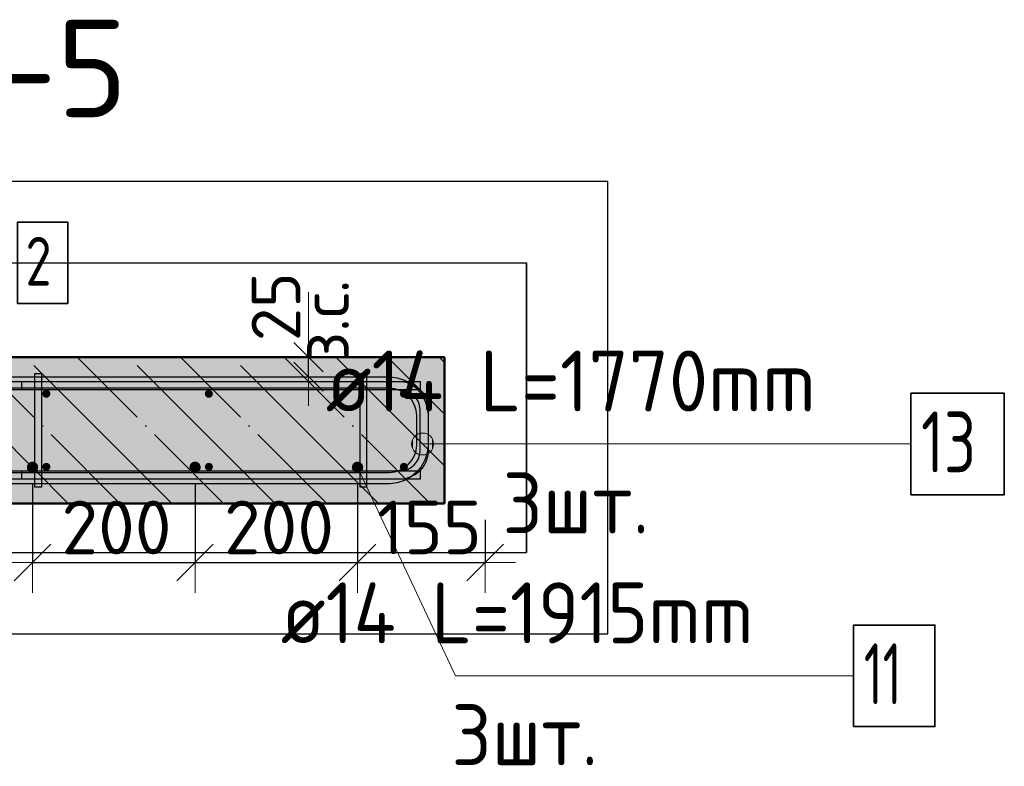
# Model space of a CAD drawing. Header units: millimetres. Extents: x 10987 to 63485, y -5166 to 39219.
# Tile 10 of 43: x 17281 to 18492, y 3852 to 4771. Entities that reach past the tile are written whole.
import ezdxf

# ---------------------------------------------------------------- set-up
doc = ezdxf.new("R2010")
doc.units = ezdxf.units.MM
doc.header["$PDMODE"] = 65
doc.linetypes.add('______11', pattern=[150, 120, -15, 0, -15])
doc.linetypes.add('______5', pattern=[330, 240, -30, 30, -30])
for name, color, linetype, lineweight in [('Standard', 7, 'Continuous', 25), ('Арм.стержн. Арматура края', 96, 'Continuous', 35), ('Арм.стержн. вертикальными 1', 22, 'Continuous', 35), ('Арм.стержн.горизонт. 1', 180, 'Continuous', 35), ('Арм.стержн.горизонт. 2', 202, 'Continuous', 35), ('Размерная линия_ общее', 7, 'Continuous', 13), ('Размерная линия_ общее_1', 7, 'Continuous', 13)]:
    doc.layers.add(name, color=color, linetype=linetype, lineweight=lineweight)
doc.layers.add('Арм.стержн. вертикальными 2', color=7, linetype='Continuous', lineweight=35, true_color=0x006e00)
doc.layers.add('Арм.стержн.Стяжки', color=7, linetype='Continuous', lineweight=35, true_color=0x501e0f)
doc.styles.add('ISOCPEUR', font='ISOCPEUR')
doc.dimstyles.new('DIMSTYLE_3', dxfattribs={"dimtxt": 66, "dimasz": 75, "dimexe": 0, "dimexo": 0, "dimgap": 33, "dimtad": 2, "dimdec": 0, "dimrnd": 5, "dimzin": 12, "dimdsep": 46, "dimtxsty": 'ISOCPEUR', "dimblk1": 'ALL_ML_STRICH', "dimblk2": 'ALL_ML_STRICH', "dimsah": 1, "dimcen": 0, "dimclrd": 7, "dimclre": 256, "dimclrt": 7, "dimadec": 0, "dimazin": 0, "dimtfac": 1, "dimtdec": 0, "dimtix": 1, "dimtmove": 2, "dimatfit": 3, "dimfxl": 0, "dimtvp": 1.2, "dimtzin": 0, "dimlwd": 0, "dimlwe": -3, "dimarcsym": 0})
doc.dimstyles.new('DIMSTYLE_6', dxfattribs={"dimtxt": 66, "dimasz": 75, "dimexe": 0, "dimexo": 0, "dimgap": 33, "dimtad": 2, "dimdec": 0, "dimrnd": 5, "dimzin": 12, "dimdsep": 46, "dimtxsty": 'ISOCPEUR', "dimblk1": 'ALL_ML_STRICH', "dimblk2": 'ALL_ML_STRICH', "dimsah": 1, "dimcen": 0, "dimclrd": 7, "dimclre": 256, "dimclrt": 7, "dimadec": 0, "dimazin": 0, "dimtfac": 1, "dimtdec": 0, "dimtix": 1, "dimtmove": 2, "dimatfit": 3, "dimfxl": 0, "dimtzin": 0, "dimlwd": 0, "dimlwe": -3, "dimarcsym": 0})
doc.dimstyles.new('DIMSTYLE_9', dxfattribs={"dimtxt": 60, "dimasz": 60, "dimexe": 0, "dimexo": 0.001, "dimgap": 30, "dimtad": 2, "dimdec": 0, "dimrnd": 5, "dimzin": 12, "dimdsep": 46, "dimtxsty": 'ISOCPEUR', "dimblk1": 'ALL_ML_STRICH', "dimblk2": 'ALL_ML_STRICH', "dimsah": 1, "dimcen": 0, "dimse1": 1, "dimse2": 1, "dimclrd": 7, "dimclre": 256, "dimclrt": 7, "dimadec": 0, "dimazin": 0, "dimtfac": 1, "dimtdec": 0, "dimtix": 1, "dimtmove": 2, "dimatfit": 3, "dimfxl": 0, "dimtvp": 1.2, "dimtzin": 0, "dimlwd": 0, "dimlwe": -3, "dimarcsym": 0})

# ---------------------------------------------------------------- blocks, each defined once
blk = doc.blocks.new('ALL_ML_STRICH')
at = {"color": 0, "linetype": 'ByBlock', "lineweight": -2}
for p, q in [((0, -0.5), (0, 0.5)), ((-0.3, -0.3), (0.3, 0.3)), ((-1, 0), (0.5, 0))]:
    blk.add_line(p, q, dxfattribs=at)
blk = doc.blocks.new('*D59')
at = {"layer": 'DEFPOINTS', "color": 7, "linetype": 'Continuous', "lineweight": 13, "transparency": 33554687}
for p in [(17296.6, 4220.4), (17496.6, 4220.4), (17296.6, 4103.3)]:
    blk.add_point(p, dxfattribs=at)
at = {"layer": 'Размерная линия_ общее', "color": 253, "linetype": 'Continuous', "lineweight": -2, "true_color": 0xa0a0a0, "transparency": 33554687}
for p, q in [((17296.6, 4200.4), (17296.6, 4103.3)), ((17496.6, 4200.4), (17496.6, 4103.3))]:
    blk.add_line(p, q, dxfattribs=at)
at = {"layer": 'Размерная линия_ общее', "color": 7, "linetype": 'Continuous', "lineweight": -2, "transparency": 33554687}
blk.add_line((17296.6, 4103.3), (17496.6, 4103.3), dxfattribs=at)
at = {"layer": 'Размерная линия_ общее', "color": 7, "linetype": 'Continuous', "lineweight": 13, "transparency": 33554687, "xscale": 75, "yscale": 75, "zscale": 75, "rotation": 180}
blk.add_blockref('ALL_ML_STRICH', (17296.6, 4103.3), dxfattribs=at)
at = {"layer": 'Размерная линия_ общее', "color": 7, "linetype": 'Continuous', "lineweight": 13, "transparency": 33554687, "xscale": 75, "yscale": 75, "zscale": 75}
blk.add_blockref('ALL_ML_STRICH', (17496.6, 4103.3), dxfattribs=at)
at = {"layer": 'Размерная линия_ общее', "color": 7, "linetype": 'Continuous', "lineweight": 13, "transparency": 33554687, "insert": (17399.9, 4146.3), "char_height": 66, "width": 198, "attachment_point": 5, "style": 'ISOCPEUR'}
blk.add_mtext('\\A1;{200}', dxfattribs=at)
blk = doc.blocks.new('*D60')
at = {"layer": 'DEFPOINTS', "color": 7, "linetype": 'Continuous', "lineweight": 13, "transparency": 33554687}
for p in [(17496.6, 4220.4), (17696.6, 4220.4), (17496.6, 4103.3)]:
    blk.add_point(p, dxfattribs=at)
at = {"layer": 'Размерная линия_ общее', "color": 253, "linetype": 'Continuous', "lineweight": -2, "true_color": 0xa0a0a0, "transparency": 33554687}
for p, q in [((17496.6, 4200.4), (17496.6, 4103.3)), ((17696.6, 4200.4), (17696.6, 4103.3))]:
    blk.add_line(p, q, dxfattribs=at)
at = {"layer": 'Размерная линия_ общее', "color": 7, "linetype": 'Continuous', "lineweight": -2, "transparency": 33554687}
blk.add_line((17496.6, 4103.3), (17696.6, 4103.3), dxfattribs=at)
at = {"layer": 'Размерная линия_ общее', "color": 7, "linetype": 'Continuous', "lineweight": 13, "transparency": 33554687, "xscale": 75, "yscale": 75, "zscale": 75, "rotation": 180}
blk.add_blockref('ALL_ML_STRICH', (17496.6, 4103.3), dxfattribs=at)
at = {"layer": 'Размерная линия_ общее', "color": 7, "linetype": 'Continuous', "lineweight": 13, "transparency": 33554687, "xscale": 75, "yscale": 75, "zscale": 75}
blk.add_blockref('ALL_ML_STRICH', (17696.6, 4103.3), dxfattribs=at)
at = {"layer": 'Размерная линия_ общее', "color": 7, "linetype": 'Continuous', "lineweight": 13, "transparency": 33554687, "insert": (17599.9, 4146.3), "char_height": 66, "width": 198, "attachment_point": 5, "style": 'ISOCPEUR'}
blk.add_mtext('\\A1;{200}', dxfattribs=at)
blk = doc.blocks.new('*D61')
at = {"layer": 'DEFPOINTS', "color": 7, "linetype": 'Continuous', "lineweight": 13, "transparency": 33554687}
for p in [(17696.6, 4220.4), (17853.6, 4175.9), (17696.6, 4103.3)]:
    blk.add_point(p, dxfattribs=at)
at = {"layer": 'Размерная линия_ общее', "color": 253, "linetype": 'Continuous', "lineweight": -2, "true_color": 0xa0a0a0, "transparency": 33554687}
for p, q in [((17696.6, 4200.4), (17696.6, 4103.3)), ((17853.6, 4155.9), (17853.6, 4103.3))]:
    blk.add_line(p, q, dxfattribs=at)
at = {"layer": 'Размерная линия_ общее', "color": 7, "linetype": 'Continuous', "lineweight": -2, "transparency": 33554687}
blk.add_line((17696.6, 4103.3), (17853.6, 4103.3), dxfattribs=at)
at = {"layer": 'Размерная линия_ общее', "color": 7, "linetype": 'Continuous', "lineweight": 13, "transparency": 33554687, "xscale": 75, "yscale": 75, "zscale": 75, "rotation": 180}
blk.add_blockref('ALL_ML_STRICH', (17696.6, 4103.3), dxfattribs=at)
at = {"layer": 'Размерная линия_ общее', "color": 7, "linetype": 'Continuous', "lineweight": 13, "transparency": 33554687, "xscale": 75, "yscale": 75, "zscale": 75}
blk.add_blockref('ALL_ML_STRICH', (17853.6, 4103.3), dxfattribs=at)
at = {"layer": 'Размерная линия_ общее', "color": 7, "linetype": 'Continuous', "lineweight": 13, "transparency": 33554687, "insert": (17785, 4146.3), "char_height": 66, "width": 198, "attachment_point": 5, "style": 'ISOCPEUR'}
blk.add_mtext('\\A1;{155}', dxfattribs=at)
blk = doc.blocks.new('*D74')
at = {"layer": 'DEFPOINTS', "color": 7, "linetype": 'Continuous', "lineweight": 13, "transparency": 33554687}
for p in [(17644.9, 4355.9), (17334.5, 4331.9), (17636.2, 4331.9)]:
    blk.add_point(p, dxfattribs=at)
at = {"layer": 'Размерная линия_ общее_1', "color": 7, "linetype": 'Continuous', "lineweight": -2, "transparency": 33554687}
blk.add_line((17636.2, 4331.9), (17636.2, 4355.9), dxfattribs=at)
at = {"layer": 'Размерная линия_ общее_1', "color": 7, "linetype": 'Continuous', "lineweight": 13, "transparency": 33554687, "xscale": 60, "yscale": 60, "zscale": 60}
for p, rotation in [((17636.2, 4331.9), 270), ((17636.2, 4355.9), 90)]:
    blk.add_blockref('ALL_ML_STRICH', p, dxfattribs=dict(at, rotation=rotation))
at = {"layer": 'Размерная линия_ общее_1', "color": 7, "linetype": 'Continuous', "lineweight": 13, "transparency": 33554687, "insert": (17625.9, 4351), "char_height": 60, "width": 3, "attachment_point": 1, "rotation": 90, "line_spacing_factor": 0.60241, "style": 'ISOCPEUR'}
blk.add_mtext('з.с.', dxfattribs=at)
at = {"layer": 'Размерная линия_ общее_1', "color": 7, "linetype": 'Continuous', "lineweight": 13, "transparency": 33554687, "insert": (17596.2, 4418), "char_height": 60, "width": 120, "attachment_point": 5, "rotation": 90, "style": 'ISOCPEUR'}
blk.add_mtext('\\A1;{25}', dxfattribs=at)

msp = doc.modelspace()

# ---------------------------------------------------------------- hatches: boundary and pattern name
at = {"layer": 'Standard', "linetype": 'Continuous', "lineweight": -3, "transparency": 33554687}
msp.add_hatch(color=7, dxfattribs=at).paths.add_polyline_path([(17803.6, 4175.9), (17803.6, 4355.9), (16555.5, 4355.9), (16555.5, 4175.9)])
at = {"layer": 'Арм.стержн. вертикальными 1', "linetype": 'Continuous', "lineweight": 50, "transparency": 33554687}
for points in [[(17313.6, 4305.9), (17315.5, 4306.3), (17317.1, 4307.4), (17318.2, 4309), (17318.6, 4310.9), (17318.2, 4312.8), (17317.1, 4314.5), (17315.5, 4315.5), (17313.6, 4315.9), (17311.7, 4315.5), (17310.1, 4314.5), (17309, 4312.8), (17308.6, 4310.9), (17309, 4309), (17310.1, 4307.4), (17311.7, 4306.3)], [(17513.6, 4305.9), (17515.5, 4306.3), (17517.1, 4307.4), (17518.2, 4309), (17518.6, 4310.9), (17518.2, 4312.8), (17517.1, 4314.5), (17515.5, 4315.5), (17513.6, 4315.9), (17511.7, 4315.5), (17510.1, 4314.5), (17509, 4312.8), (17508.6, 4310.9), (17509, 4309), (17510.1, 4307.4), (17511.7, 4306.3)], [(17753.6, 4305.9), (17755.5, 4306.3), (17757.1, 4307.4), (17758.2, 4309), (17758.6, 4310.9), (17758.2, 4312.8), (17757.1, 4314.5), (17755.5, 4315.5), (17753.6, 4315.9), (17751.7, 4315.5), (17750.1, 4314.5), (17749, 4312.8), (17748.6, 4310.9), (17749, 4309), (17750.1, 4307.4), (17751.7, 4306.3)], [(17313.6, 4215.9), (17315.5, 4216.3), (17317.1, 4217.4), (17318.2, 4219), (17318.6, 4220.9), (17318.2, 4222.8), (17317.1, 4224.5), (17315.5, 4225.5), (17313.6, 4225.9), (17311.7, 4225.5), (17310.1, 4224.5), (17309, 4222.8), (17308.6, 4220.9), (17309, 4219), (17310.1, 4217.4), (17311.7, 4216.3)], [(17513.6, 4215.9), (17515.5, 4216.3), (17517.1, 4217.4), (17518.2, 4219), (17518.6, 4220.9), (17518.2, 4222.8), (17517.1, 4224.5), (17515.5, 4225.5), (17513.6, 4225.9), (17511.7, 4225.5), (17510.1, 4224.5), (17509, 4222.8), (17508.6, 4220.9), (17509, 4219), (17510.1, 4217.4), (17511.7, 4216.3)], [(17753.6, 4215.9), (17755.5, 4216.3), (17757.1, 4217.4), (17758.2, 4219), (17758.6, 4220.9), (17758.2, 4222.8), (17757.1, 4224.5), (17755.5, 4225.5), (17753.6, 4225.9), (17751.7, 4225.5), (17750.1, 4224.5), (17749, 4222.8), (17748.6, 4220.9), (17749, 4219), (17750.1, 4217.4), (17751.7, 4216.3)]]:
    msp.add_hatch(color=4, dxfattribs=at).paths.add_polyline_path(points)
at = {"layer": 'Арм.стержн. вертикальными 2', "linetype": 'Continuous', "lineweight": 50, "transparency": 33554687}
for points in [[(17296.6, 4213.4), (17299.3, 4213.9), (17301.6, 4215.5), (17303.1, 4217.7), (17303.6, 4220.4), (17303.1, 4223.1), (17301.6, 4225.4), (17299.3, 4226.9), (17296.6, 4227.4), (17293.9, 4226.9), (17291.7, 4225.4), (17290.1, 4223.1), (17289.6, 4220.4), (17290.1, 4217.7), (17291.7, 4215.5), (17293.9, 4213.9)], [(17496.6, 4213.4), (17499.3, 4213.9), (17501.6, 4215.5), (17503.1, 4217.7), (17503.6, 4220.4), (17503.1, 4223.1), (17501.6, 4225.4), (17499.3, 4226.9), (17496.6, 4227.4), (17493.9, 4226.9), (17491.7, 4225.4), (17490.1, 4223.1), (17489.6, 4220.4), (17490.1, 4217.7), (17491.7, 4215.5), (17493.9, 4213.9)], [(17696.6, 4213.4), (17699.3, 4213.9), (17701.6, 4215.5), (17703.1, 4217.7), (17703.6, 4220.4), (17703.1, 4223.1), (17701.6, 4225.4), (17699.3, 4226.9), (17696.6, 4227.4), (17693.9, 4226.9), (17691.7, 4225.4), (17690.1, 4223.1), (17689.6, 4220.4), (17690.1, 4217.7), (17691.7, 4215.5), (17693.9, 4213.9)]]:
    msp.add_hatch(color=7, dxfattribs=at).paths.add_polyline_path(points)
at = {"layer": 'Арм.стержн.горизонт. 2', "linetype": 'Continuous', "lineweight": 13, "transparency": 33554687}
for points in [[(17765, 4242.3), (17765, 4255.8), (17763.1, 4249.1)], [(17765, 4242.3), (17765, 4255.8), (17763.1, 4249.1)], [(17765, 4242.3), (17765, 4255.8), (17763.1, 4249.1)], [(17769.9, 4237.5), (17769.9, 4260.7), (17765, 4255.8)], [(17769.9, 4237.5), (17769.9, 4260.7), (17765, 4255.8)], [(17769.9, 4237.5), (17769.9, 4260.7), (17765, 4255.8)], [(17769.9, 4237.5), (17765, 4255.8), (17765, 4242.3)], [(17769.9, 4237.5), (17765, 4255.8), (17765, 4242.3)], [(17769.9, 4237.5), (17765, 4255.8), (17765, 4242.3)], [(17776.6, 4235.6), (17776.6, 4262.6), (17769.9, 4260.7)], [(17776.6, 4235.6), (17776.6, 4262.6), (17769.9, 4260.7)], [(17776.6, 4235.6), (17776.6, 4262.6), (17769.9, 4260.7)], [(17776.6, 4235.6), (17769.9, 4260.7), (17769.9, 4237.5)], [(17776.6, 4235.6), (17769.9, 4260.7), (17769.9, 4237.5)], [(17776.6, 4235.6), (17769.9, 4260.7), (17769.9, 4237.5)], [(17783.4, 4237.5), (17783.4, 4260.7), (17776.6, 4262.6)], [(17783.4, 4237.5), (17776.6, 4262.6), (17776.6, 4235.6)], [(17783.4, 4237.5), (17783.4, 4260.7), (17776.6, 4262.6)], [(17783.4, 4237.5), (17776.6, 4262.6), (17776.6, 4235.6)], [(17783.4, 4237.5), (17783.4, 4260.7), (17776.6, 4262.6)], [(17783.4, 4237.5), (17776.6, 4262.6), (17776.6, 4235.6)], [(17788.2, 4242.3), (17788.2, 4255.8), (17783.4, 4260.7)], [(17788.2, 4242.3), (17783.4, 4260.7), (17783.4, 4237.5)], [(17788.2, 4242.3), (17788.2, 4255.8), (17783.4, 4260.7)], [(17788.2, 4242.3), (17783.4, 4260.7), (17783.4, 4237.5)], [(17788.2, 4242.3), (17788.2, 4255.8), (17783.4, 4260.7)], [(17788.2, 4242.3), (17783.4, 4260.7), (17783.4, 4237.5)], [(17788.2, 4255.8), (17788.2, 4242.3), (17790.1, 4249.1)], [(17788.2, 4255.8), (17788.2, 4242.3), (17790.1, 4249.1)], [(17788.2, 4255.8), (17788.2, 4242.3), (17790.1, 4249.1)]]:
    msp.add_hatch(color=7, dxfattribs=at).paths.add_polyline_path(points)

# ---------------------------------------------------------------- linework, layer by layer
at = {"layer": 'Standard', "color": 52, "linetype": 'Continuous', "lineweight": -3, "transparency": 33554687}
for p, q in [((16555.5, 4472), (17904.6, 4472)), ((16555.5, 4472), (17904.6, 4472)), ((17904.6, 4472), (17904.6, 4115.5)), ((17904.6, 4115.5), (17904.6, 4472)), ((16555.5, 4115.5), (17904.6, 4115.5)), ((16555.5, 4115.5), (17904.6, 4115.5))]:
    msp.add_line(p, q, dxfattribs=at)
at = {"layer": 'Standard', "color": 7, "linetype": 'Continuous', "lineweight": 13, "transparency": 33554687}
msp.add_line((17636.2, 4355.9), (17636.2, 4435.9), dxfattribs=at)
at = {"layer": 'Standard', "color": 7, "linetype": 'Continuous', "lineweight": 50, "transparency": 33554687}
for p, q in [((17803.6, 4355.9), (16555.5, 4355.9)), ((17803.6, 4175.9), (17803.6, 4355.9)), ((16555.5, 4175.9), (17803.6, 4175.9))]:
    msp.add_line(p, q, dxfattribs=at)
at = {"layer": 'Standard', "color": 7, "linetype": '______5', "lineweight": -3, "transparency": 33554687}
for p, q in [((17340.6, 4175.9), (17160.6, 4355.9)), ((17467.9, 4175.9), (17287.9, 4355.9)), ((17595.1, 4175.9), (17415.1, 4355.9)), ((17722.4, 4175.9), (17542.4, 4355.9)), ((17803.6, 4222), (17669.7, 4355.9)), ((17803.6, 4349.3), (17797, 4355.9))]:
    msp.add_line(p, q, dxfattribs=at)
at = {"layer": 'Standard', "color": 7, "linetype": '______11', "lineweight": -3, "transparency": 33554687}
for p, q in [((17404.2, 4175.9), (17224.2, 4355.9)), ((17531.5, 4175.9), (17351.5, 4355.9)), ((17658.8, 4175.9), (17478.8, 4355.9)), ((17786.1, 4175.9), (17606.1, 4355.9)), ((17803.6, 4285.7), (17733.3, 4355.9))]:
    msp.add_line(p, q, dxfattribs=at)
at = {"layer": 'Standard', "color": 7, "linetype": 'Continuous', "lineweight": 25, "transparency": 33554687}
msp.add_lwpolyline([(16455.5, 4572), (16455.5, 4015.5), (18004.6, 4015.5), (18004.6, 4572), (16455.5, 4572)], dxfattribs=at)
at = {"layer": 'Арм.стержн. Арматура края', "color": 4, "linetype": 'Continuous', "lineweight": 25, "transparency": 33554687}
msp.add_lwpolyline([(17283.6, 4215.9), (17749.6, 4215.9), (17754.1, 4216.5), (17758.7, 4218.1), (17762.9, 4220.4), (17766.3, 4223.3), (17769.1, 4226.7), (17771.5, 4230.9), (17773, 4235.4), (17773.6, 4240), (17773.6, 4291.9), (17773, 4296.4), (17771.5, 4301), (17769.1, 4305.2), (17766.3, 4308.6), (17762.9, 4311.4), (17758.7, 4313.8), (17754.1, 4315.3), (17749.6, 4315.9), (17283.6, 4315.9), (17283.6, 4325.9), (17750.3, 4325.9), (17756.4, 4325.1), (17762.7, 4323), (17768.6, 4319.7), (17773.4, 4315.7), (17777.4, 4310.9), (17780.7, 4305), (17782.8, 4298.7), (17783.6, 4292.6), (17783.6, 4239.3), (17782.8, 4233.2), (17780.7, 4226.8), (17777.4, 4221), (17773.4, 4216.2), (17768.6, 4212.1), (17762.7, 4208.9), (17756.4, 4206.8), (17750.3, 4205.9), (17283.6, 4205.9), (17283.6, 4215.9)], dxfattribs=at)
msp.add_lwpolyline([(17283.6, 4215.9), (17749.6, 4215.9), (17754.1, 4216.5), (17758.7, 4218.1), (17762.9, 4220.4), (17766.3, 4223.3), (17769.1, 4226.7), (17771.5, 4230.9), (17773, 4235.4), (17773.6, 4240), (17773.6, 4291.9), (17773, 4296.4), (17771.5, 4301), (17769.1, 4305.2), (17766.3, 4308.6), (17762.9, 4311.4), (17758.7, 4313.8), (17754.1, 4315.3), (17749.6, 4315.9), (17283.6, 4315.9), (17283.6, 4325.9), (17750.3, 4325.9), (17756.4, 4325.1), (17762.7, 4323), (17768.6, 4319.7), (17773.4, 4315.7), (17777.4, 4310.9), (17780.7, 4305), (17782.8, 4298.7), (17783.6, 4292.6), (17783.6, 4239.3), (17782.8, 4233.2), (17780.7, 4226.8), (17777.4, 4221), (17773.4, 4216.2), (17768.6, 4212.1), (17762.7, 4208.9), (17756.4, 4206.8), (17750.3, 4205.9), (17283.6, 4205.9), (17283.6, 4215.9)], dxfattribs=at)
at = {"layer": 'Арм.стержн. вертикальными 1', "color": 7, "linetype": 'Continuous', "lineweight": 35, "transparency": 33554687}
msp.add_lwpolyline([(17278, 4422), (17340, 4422), (17340, 4522), (17278, 4522), (17278, 4422)], dxfattribs=at)
at = {"layer": 'Арм.стержн. вертикальными 2', "color": 7, "linetype": 'Continuous', "lineweight": 13, "transparency": 33554687}
for q in [(17696.6, 4220.4), (18307.1, 3963.7)]:
    msp.add_line((17817.1, 3963.7), q, dxfattribs=at)
at = {"layer": 'Арм.стержн. вертикальными 2', "color": 7, "linetype": 'Continuous', "lineweight": 35, "transparency": 33554687}
msp.add_lwpolyline([(18307.1, 3901.2), (18407.1, 3901.2), (18407.1, 4026.2), (18307.1, 4026.2), (18307.1, 3901.2)], dxfattribs=at)
at = {"layer": 'Арм.стержн.горизонт. 1', "color": 52, "linetype": 'Continuous', "lineweight": 50, "transparency": 33554687}
for p, q in [((17803.6, 4355.9), (17803.6, 4355.9)), ((17803.6, 4175.9), (17803.6, 4175.9))]:
    msp.add_line(p, q, dxfattribs=at)
at = {"layer": 'Арм.стержн.горизонт. 1', "color": 4, "linetype": 'Continuous', "lineweight": 25, "transparency": 33554687}
for points in [[(16550.5, 4325.9), (17773.6, 4325.9), (17773.6, 4315.9), (16550.5, 4315.9), (16550.5, 4325.9)], [(16550.5, 4325.9), (17773.6, 4325.9), (17773.6, 4315.9), (16550.5, 4315.9), (16550.5, 4325.9)], [(16550.5, 4215.9), (17773.6, 4215.9), (17773.6, 4205.9), (16550.5, 4205.9), (16550.5, 4215.9)], [(16550.5, 4215.9), (17773.6, 4215.9), (17773.6, 4205.9), (16550.5, 4205.9), (16550.5, 4215.9)]]:
    msp.add_lwpolyline(points, dxfattribs=at)
at = {"layer": 'Арм.стержн.горизонт. 2', "color": 7, "linetype": 'Continuous', "lineweight": 13, "transparency": 33554687}
for p, q in [((17776.6, 4262.6), (17776.6, 4262.6)), ((17776.6, 4262.6), (17776.6, 4262.6)), ((17776.6, 4262.6), (17776.6, 4262.6)), ((17763.1, 4249.1), (17763.1, 4249.1)), ((17763.1, 4249.1), (17763.1, 4249.1)), ((17763.1, 4249.1), (17763.1, 4249.1)), ((17877.5, 4249.1), (17776.6, 4249.1)), ((17877.5, 4249.1), (17776.6, 4249.1)), ((17877.5, 4249.1), (17776.6, 4249.1)), ((17790.1, 4249.1), (17790.1, 4249.1)), ((17790.1, 4249.1), (17790.1, 4249.1)), ((17790.1, 4249.1), (17790.1, 4249.1)), ((17877.5, 4249.1), (18377.5, 4249.1)), ((17776.6, 4235.6), (17776.6, 4235.6)), ((17776.6, 4235.6), (17776.6, 4235.6)), ((17776.6, 4235.6), (17776.6, 4235.6))]:
    msp.add_line(p, q, dxfattribs=at)
at = {"layer": 'Арм.стержн.горизонт. 2', "color": 7, "linetype": 'Continuous', "lineweight": 25, "transparency": 33554687}
for points in [[(17167.6, 4331.9), (17736.9, 4331.9), (17745.5, 4330.7), (17754.3, 4327.8), (17762.5, 4323.2), (17769.3, 4317.6), (17774.9, 4310.8), (17779.5, 4302.7), (17782.4, 4293.8), (17783.6, 4285.2), (17783.6, 4246.6), (17782.4, 4238.1), (17779.5, 4229.2), (17774.9, 4221), (17769.3, 4214.2), (17762.5, 4208.6), (17754.3, 4204), (17745.5, 4201.1), (17736.9, 4199.9), (16703.6, 4199.9)], [(17167.6, 4331.9), (17736.9, 4331.9), (17745.5, 4330.7), (17754.3, 4327.8), (17762.5, 4323.2), (17769.3, 4317.6), (17774.9, 4310.8), (17779.5, 4302.7), (17782.4, 4293.8), (17783.6, 4285.2), (17783.6, 4246.6), (17782.4, 4238.1), (17779.5, 4229.2), (17774.9, 4221), (17769.3, 4214.2), (17762.5, 4208.6), (17754.3, 4204), (17745.5, 4201.1), (17736.9, 4199.9), (16703.6, 4199.9)], [(17167.6, 4331.9), (17736.9, 4331.9), (17745.5, 4330.7), (17754.3, 4327.8), (17762.5, 4323.2), (17769.3, 4317.6), (17774.9, 4310.8), (17779.5, 4302.7), (17782.4, 4293.8), (17783.6, 4285.2), (17783.6, 4246.6), (17782.4, 4238.1), (17779.5, 4229.2), (17774.9, 4221), (17769.3, 4214.2), (17762.5, 4208.6), (17754.3, 4204), (17745.5, 4201.1), (17736.9, 4199.9), (16703.6, 4199.9)], [(16703.6, 4213.9), (17735.9, 4213.9), (17742.3, 4214.8), (17748.7, 4216.9), (17754.6, 4220.2), (17759.3, 4224.2), (17763.3, 4229), (17766.6, 4234.8), (17768.7, 4241.2), (17769.6, 4247.6), (17769.6, 4284.3), (17768.7, 4290.6), (17766.6, 4297), (17763.3, 4302.9), (17759.3, 4307.6), (17754.6, 4311.6), (17748.7, 4314.9), (17742.3, 4317), (17735.9, 4317.9), (17167.6, 4317.9)], [(16703.6, 4213.9), (17735.9, 4213.9), (17742.3, 4214.8), (17748.7, 4216.9), (17754.6, 4220.2), (17759.3, 4224.2), (17763.3, 4229), (17766.6, 4234.8), (17768.7, 4241.2), (17769.6, 4247.6), (17769.6, 4284.3), (17768.7, 4290.6), (17766.6, 4297), (17763.3, 4302.9), (17759.3, 4307.6), (17754.6, 4311.6), (17748.7, 4314.9), (17742.3, 4317), (17735.9, 4317.9), (17167.6, 4317.9)], [(16703.6, 4213.9), (17735.9, 4213.9), (17742.3, 4214.8), (17748.7, 4216.9), (17754.6, 4220.2), (17759.3, 4224.2), (17763.3, 4229), (17766.6, 4234.8), (17768.7, 4241.2), (17769.6, 4247.6), (17769.6, 4284.3), (17768.7, 4290.6), (17766.6, 4297), (17763.3, 4302.9), (17759.3, 4307.6), (17754.6, 4311.6), (17748.7, 4314.9), (17742.3, 4317), (17735.9, 4317.9), (17167.6, 4317.9)]]:
    msp.add_lwpolyline(points, dxfattribs=at)
at = {"layer": 'Арм.стержн.горизонт. 2', "color": 7, "linetype": 'Continuous', "lineweight": 35, "transparency": 33554687}
msp.add_lwpolyline([(18377.5, 4186.6), (18492.5, 4186.6), (18492.5, 4311.6), (18377.5, 4311.6), (18377.5, 4186.6)], dxfattribs=at)
at = {"layer": 'Арм.стержн.горизонт. 2', "color": 7, "linetype": 'Continuous', "lineweight": 13, "transparency": 33554687}
msp.add_circle((17776.6, 4249.1), 13.5, dxfattribs=at)
msp.add_circle((17776.6, 4249.1), 13.5, dxfattribs=at)
msp.add_circle((17776.6, 4249.1), 13.5, dxfattribs=at)
at = {"layer": 'Арм.стержн.Стяжки', "color": 40, "linetype": 'Continuous', "lineweight": 25, "transparency": 33554687}
for points in [[(17299.6, 4195.9), (17299.6, 4335.9), (17307.6, 4335.9), (17307.6, 4195.9), (17299.6, 4195.9)], [(17699.6, 4195.9), (17699.6, 4335.9), (17707.6, 4335.9), (17707.6, 4195.9), (17699.6, 4195.9)]]:
    msp.add_lwpolyline(points, dxfattribs=at)

# ---------------------------------------------------------------- texts
at = {"layer": 'Standard', "color": 7, "linetype": 'Continuous', "lineweight": 13, "transparency": 33554687, "insert": (17157.3, 4711.3), "char_height": 120, "width": 306.783, "attachment_point": 4, "style": 'ISOCPEUR'}
msp.add_mtext('\\A1;{\\fISOCPEUR|i0|b0;\\H120.000000;\\W1.000000;\\C7;5-5}\\P', dxfattribs=at)
at = {"layer": 'Арм.стержн. вертикальными 1', "color": 7, "linetype": 'Continuous', "lineweight": 25, "transparency": 33554687, "insert": (17288, 4444), "char_height": 60, "width": 65.281, "attachment_point": 7, "style": 'ISOCPEUR'}
msp.add_mtext('\\W0.78;2', dxfattribs=at)
at = {"layer": 'Арм.стержн. вертикальными 2', "color": 7, "linetype": 'Continuous', "lineweight": 25, "transparency": 33554687, "char_height": 75, "attachment_point": 7, "style": 'ISOCPEUR'}
for s, insert, width in [('\\W0.92;ø14 L=1915mm ', (17602.1, 4003.7), 709.219), ('\\W0.62;11', (18319.6, 3928.7), 98.438), ('\\W0.94;3шт. ', (17812.1, 3853.7), 290.322)]:
    msp.add_mtext(s, dxfattribs=dict(at, insert=insert, width=width))
at = {"layer": 'Арм.стержн.горизонт. 2', "color": 7, "linetype": 'Continuous', "lineweight": 25, "transparency": 33554687, "char_height": 75, "attachment_point": 7, "style": 'ISOCPEUR'}
for s, insert, width in [('\\W0.94;ø14 L=1770mm ', (17657.5, 4289.1), 724.941), ('\\W0.75;13', (18390, 4214.1), 118.07), ('\\W0.94;3шт. ', (17875, 4139.1), 290.322)]:
    msp.add_mtext(s, dxfattribs=dict(at, insert=insert, width=width))

# ---------------------------------------------------------------- dimensions: what is measured, and where the dimension line sits
at = {"layer": 'Размерная линия_ общее', "color": 7, "linetype": 'Continuous', "lineweight": 13, "transparency": 33554687}
for base, p1, p2, dimstyle, picture, middle in [((17496.6, 4103.3), (17296.6, 4200.4), (17496.6, 4200.4), 'DIMSTYLE_6', '*D59', (17399.9, 4146.3)), ((17696.6, 4103.3), (17496.6, 4200.4), (17696.6, 4200.4), 'DIMSTYLE_6', '*D60', (17599.9, 4146.3)), ((17853.6, 4103.3), (17696.6, 4200.4), (17853.6, 4155.9), 'DIMSTYLE_3', '*D61', (17785, 4146.3))]:
    dim = msp.add_linear_dim(base=base, p1=p1, p2=p2, dimstyle=dimstyle, override={"dimpost": '<>', "dimclrd": 7, "dimclre": 253, "dimclrt": 7, "dimlwd": 0, "dimlwe": 65533}, dxfattribs=at)
    dim.commit()
    dim.dimension.update_dxf_attribs({"geometry": picture, "text_midpoint": middle, "dimtype": 160})
at = {"layer": 'Размерная линия_ общее_1', "color": 7, "linetype": 'Continuous', "lineweight": 13, "transparency": 33554687}
dim = msp.add_linear_dim(base=(17636.2, 4355.9), p1=(17334.5, 4331.9), p2=(17644.9, 4355.9), angle=90, text='<>\\Xз.с.', dimstyle='DIMSTYLE_9', override={"dimpost": '<>', "dimclrd": 7, "dimclre": 253, "dimclrt": 7, "dimlwd": 0, "dimlwe": 65533}, dxfattribs=at)
dim.commit()
dim.dimension.update_dxf_attribs({"geometry": '*D74', "text_midpoint": (17596.2, 4418), "dimtype": 160})

doc.saveas('drawing.dxf')
